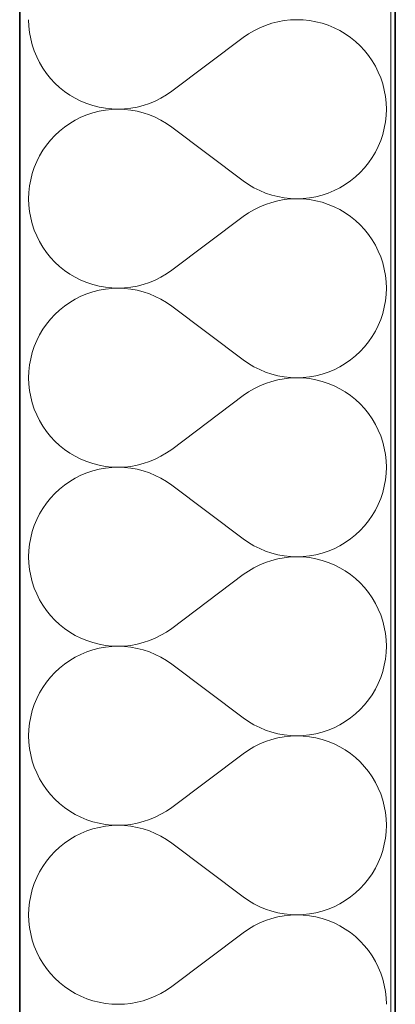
# Model space of a CAD drawing. Header units: millimetres. Extents: x -34676 to 172266, y 39940 to 476087.
# Tile 63 of 256: x 20168 to 20328, y 283322 to 283741. Entities that reach past the tile are written whole.
import ezdxf

# ---------------------------------------------------------------- set-up
doc = ezdxf.new("R2010")
doc.units = ezdxf.units.MM
doc.header["$MEASUREMENT"] = 0
for name, color, linetype in [('#podkład', 252, 'Continuous'), ('- A - ocieplenie', 7, 'Continuous'), ('Konstrukcja - Stropy', 7, 'Continuous'), ('Konstrukcja - Ściany zewnętrzne', 7, 'Continuous')]:
    doc.layers.add(name, color=color, linetype=linetype)

# ---------------------------------------------------------------- blocks, each defined once
blk = doc.blocks.new('UHYGFFFF')
at = {"layer": '- A - ocieplenie', "color": 252, "linetype": 'Continuous', "lineweight": 35, "ltscale": 100}
for p, q in [((19777.48, 396062.63), (19777.47, 388486.86)), ((19937.47, 388486.86), (19937.48, 396062.63))]:
    blk.add_line(p, q, dxfattribs=at)
at = {"layer": '- A - ocieplenie', "color": 252, "linetype": 'Continuous', "lineweight": 13, "ltscale": 100}
for p, q in [((19781.28, 389880.71), (19781.38, 389877.99)), ((19781.38, 389877.99), (19781.67, 389875.28)), ((19882.23, 389878.29), (19879.72, 389877.25)), ((19884.81, 389879.16), (19882.23, 389878.29)), ((19887.45, 389879.83), (19884.81, 389879.16)), ((19890.12, 389880.31), (19887.45, 389879.83)), ((19892.83, 389880.61), (19890.12, 389880.31)), ((19895.55, 389880.71), (19892.83, 389880.61)), ((19898.26, 389880.61), (19895.55, 389880.71)), ((19900.97, 389880.32), (19898.26, 389880.61)), ((19903.65, 389879.84), (19900.97, 389880.32)), ((19906.28, 389879.17), (19903.65, 389879.84)), ((19908.87, 389878.31), (19906.28, 389879.17)), ((19911.38, 389877.27), (19908.87, 389878.31)), ((19781.67, 389875.28), (19782.16, 389872.61)), ((19874.95, 389874.64), (19872.71, 389873.09)), ((19877.28, 389876.03), (19874.95, 389874.64)), ((19879.72, 389877.25), (19877.28, 389876.03)), ((19913.81, 389876.05), (19911.38, 389877.27)), ((19916.15, 389874.67), (19913.81, 389876.05)), ((19918.39, 389873.12), (19916.15, 389874.67)), ((19782.16, 389872.61), (19782.83, 389869.97)), ((19782.83, 389869.97), (19783.69, 389867.39)), ((19872.71, 389873.09), (19842.24, 389850.23)), ((19920.51, 389871.41), (19918.39, 389873.12)), ((19922.5, 389869.56), (19920.51, 389871.41)), ((19924.35, 389867.57), (19922.5, 389869.56)), ((19783.69, 389867.39), (19784.73, 389864.88)), ((19926.06, 389865.45), (19924.35, 389867.57)), ((19927.61, 389863.21), (19926.06, 389865.45)), ((19784.73, 389864.88), (19785.95, 389862.44)), ((19785.95, 389862.44), (19787.34, 389860.1)), ((19929, 389860.88), (19927.61, 389863.21)), ((19787.34, 389860.1), (19788.89, 389857.87)), ((19788.89, 389857.87), (19790.6, 389855.75)), ((19930.22, 389858.44), (19929, 389860.88)), ((19931.26, 389855.93), (19930.22, 389858.44)), ((19790.6, 389855.75), (19792.45, 389853.76)), ((19792.45, 389853.76), (19794.44, 389851.91)), ((19932.12, 389853.35), (19931.26, 389855.93)), ((19932.79, 389850.71), (19932.12, 389853.35)), ((19794.44, 389851.91), (19796.56, 389850.2)), ((19796.56, 389850.2), (19798.8, 389848.65)), ((19798.8, 389848.65), (19801.14, 389847.26)), ((19837.66, 389847.29), (19840, 389848.68)), ((19840, 389848.68), (19842.24, 389850.23)), ((19933.28, 389848.03), (19932.79, 389850.71)), ((19801.14, 389847.26), (19803.57, 389846.05)), ((19803.57, 389846.05), (19806.08, 389845.01)), ((19806.08, 389845.01), (19808.67, 389844.15)), ((19808.67, 389844.15), (19811.3, 389843.48)), ((19827.5, 389843.49), (19830.14, 389844.16)), ((19830.14, 389844.16), (19832.72, 389845.02)), ((19832.72, 389845.02), (19835.23, 389846.07)), ((19835.23, 389846.07), (19837.66, 389847.29)), ((19933.57, 389845.33), (19933.28, 389848.03)), ((19933.67, 389842.61), (19933.57, 389845.33)), ((19806.08, 389840.22), (19803.57, 389839.18)), ((19808.67, 389841.07), (19806.08, 389840.22)), ((19811.3, 389841.75), (19808.67, 389841.07)), ((19811.3, 389843.48), (19813.98, 389843)), ((19813.98, 389842.23), (19811.3, 389841.75)), ((19813.98, 389843), (19816.69, 389842.71)), ((19816.69, 389842.52), (19813.98, 389842.23)), ((19816.69, 389842.71), (19819.4, 389842.61)), ((19819.4, 389842.61), (19816.69, 389842.52)), ((19819.4, 389842.61), (19822.12, 389842.71)), ((19822.12, 389842.51), (19819.4, 389842.61)), ((19822.12, 389842.71), (19824.83, 389843)), ((19824.83, 389842.22), (19822.12, 389842.51)), ((19824.83, 389843), (19827.5, 389843.49)), ((19827.5, 389841.73), (19824.83, 389842.22)), ((19830.14, 389841.06), (19827.5, 389841.73)), ((19832.72, 389840.2), (19830.14, 389841.06)), ((19835.23, 389839.16), (19832.72, 389840.2)), ((19933.57, 389839.89), (19933.67, 389842.61)), ((19798.8, 389836.57), (19796.56, 389835.02)), ((19801.14, 389837.96), (19798.8, 389836.57)), ((19803.57, 389839.18), (19801.14, 389837.96)), ((19837.66, 389837.94), (19835.23, 389839.16)), ((19840, 389836.55), (19837.66, 389837.94)), ((19842.24, 389834.99), (19840, 389836.55)), ((19932.79, 389834.51), (19933.28, 389837.19)), ((19933.28, 389837.19), (19933.57, 389839.89)), ((19794.44, 389833.32), (19792.45, 389831.46)), ((19796.56, 389835.02), (19794.44, 389833.32)), ((19872.71, 389812.14), (19842.24, 389834.99)), ((19931.26, 389829.29), (19932.12, 389831.87)), ((19932.12, 389831.87), (19932.79, 389834.51)), ((19790.6, 389829.47), (19788.89, 389827.35)), ((19792.45, 389831.46), (19790.6, 389829.47)), ((19930.22, 389826.78), (19931.26, 389829.29)), ((19787.34, 389825.12), (19785.95, 389822.78)), ((19788.89, 389827.35), (19787.34, 389825.12)), ((19927.61, 389822.01), (19929, 389824.35)), ((19929, 389824.35), (19930.22, 389826.78)), ((19784.73, 389820.35), (19783.69, 389817.83)), ((19785.95, 389822.78), (19784.73, 389820.35)), ((19924.35, 389817.66), (19926.06, 389819.77)), ((19926.06, 389819.77), (19927.61, 389822.01)), ((19782.83, 389815.25), (19782.16, 389812.62)), ((19783.69, 389817.83), (19782.83, 389815.25)), ((19920.51, 389813.81), (19922.5, 389815.67)), ((19922.5, 389815.67), (19924.35, 389817.66)), ((19782.16, 389812.62), (19781.67, 389809.94)), ((19872.71, 389812.14), (19874.95, 389810.58)), ((19916.15, 389810.56), (19918.39, 389812.11)), ((19918.39, 389812.11), (19920.51, 389813.81)), ((19781.38, 389807.23), (19781.28, 389804.52)), ((19781.67, 389809.94), (19781.38, 389807.23)), ((19874.95, 389810.58), (19877.28, 389809.19)), ((19877.28, 389809.19), (19879.72, 389807.97)), ((19879.72, 389807.97), (19882.23, 389806.93)), ((19882.23, 389806.93), (19884.81, 389806.07)), ((19906.28, 389806.05), (19908.87, 389806.91)), ((19908.87, 389806.91), (19911.38, 389807.95)), ((19911.38, 389807.95), (19913.81, 389809.17)), ((19913.81, 389809.17), (19916.15, 389810.56)), ((19781.28, 389804.52), (19781.38, 389801.8)), ((19884.81, 389802.96), (19882.23, 389802.1)), ((19884.81, 389806.07), (19887.45, 389805.39)), ((19887.45, 389803.64), (19884.81, 389802.96)), ((19887.45, 389805.39), (19890.12, 389804.91)), ((19890.12, 389804.12), (19887.45, 389803.64)), ((19890.12, 389804.91), (19892.83, 389804.61)), ((19892.83, 389804.42), (19890.12, 389804.12)), ((19892.83, 389804.61), (19895.55, 389804.52)), ((19895.55, 389804.52), (19892.83, 389804.42)), ((19895.55, 389804.52), (19898.26, 389804.61)), ((19898.26, 389804.42), (19895.55, 389804.52)), ((19898.26, 389804.61), (19900.97, 389804.9)), ((19900.97, 389804.13), (19898.26, 389804.42)), ((19900.97, 389804.9), (19903.65, 389805.38)), ((19903.65, 389803.65), (19900.97, 389804.13)), ((19903.65, 389805.38), (19906.28, 389806.05)), ((19906.28, 389802.98), (19903.65, 389803.65)), ((19908.87, 389802.12), (19906.28, 389802.98)), ((19781.38, 389801.8), (19781.67, 389799.09)), ((19781.67, 389799.09), (19782.16, 389796.42)), ((19874.95, 389798.45), (19872.71, 389796.9)), ((19877.28, 389799.84), (19874.95, 389798.45)), ((19879.72, 389801.06), (19877.28, 389799.84)), ((19882.23, 389802.1), (19879.72, 389801.06)), ((19911.38, 389801.08), (19908.87, 389802.12)), ((19913.81, 389799.86), (19911.38, 389801.08)), ((19916.15, 389798.48), (19913.81, 389799.86)), ((19918.39, 389796.93), (19916.15, 389798.48)), ((19782.16, 389796.42), (19782.83, 389793.78)), ((19872.71, 389796.9), (19842.24, 389774.04)), ((19920.51, 389795.22), (19918.39, 389796.93)), ((19922.5, 389793.37), (19920.51, 389795.22)), ((19782.83, 389793.78), (19783.69, 389791.2)), ((19783.69, 389791.2), (19784.73, 389788.68)), ((19924.35, 389791.38), (19922.5, 389793.37)), ((19926.06, 389789.26), (19924.35, 389791.38)), ((19784.73, 389788.68), (19785.95, 389786.25)), ((19785.95, 389786.25), (19787.34, 389783.91)), ((19927.61, 389787.02), (19926.06, 389789.26)), ((19929, 389784.68), (19927.61, 389787.02)), ((19787.34, 389783.91), (19788.89, 389781.68)), ((19788.89, 389781.68), (19790.6, 389779.56)), ((19930.22, 389782.25), (19929, 389784.68)), ((19931.26, 389779.74), (19930.22, 389782.25)), ((19790.6, 389779.56), (19792.45, 389777.57)), ((19792.45, 389777.57), (19794.44, 389775.72)), ((19932.12, 389777.16), (19931.26, 389779.74)), ((19932.79, 389774.52), (19932.12, 389777.16)), ((19794.44, 389775.72), (19796.56, 389774.01)), ((19796.56, 389774.01), (19798.8, 389772.46)), ((19840, 389772.49), (19842.24, 389774.04)), ((19933.28, 389771.84), (19932.79, 389774.52)), ((19798.8, 389772.46), (19801.14, 389771.07)), ((19801.14, 389771.07), (19803.57, 389769.86)), ((19803.57, 389769.86), (19806.08, 389768.82)), ((19806.08, 389768.82), (19808.67, 389767.96)), ((19830.14, 389767.97), (19832.72, 389768.83)), ((19832.72, 389768.83), (19835.23, 389769.88)), ((19835.23, 389769.88), (19837.66, 389771.1)), ((19837.66, 389771.1), (19840, 389772.49)), ((19933.57, 389769.14), (19933.28, 389771.84)), ((19933.67, 389766.42), (19933.57, 389769.14)), ((19808.67, 389764.88), (19806.08, 389764.03)), ((19808.67, 389767.96), (19811.3, 389767.29)), ((19811.3, 389765.55), (19808.67, 389764.88)), ((19811.3, 389767.29), (19813.98, 389766.81)), ((19813.98, 389766.04), (19811.3, 389765.55)), ((19813.98, 389766.81), (19816.69, 389766.52)), ((19816.69, 389766.33), (19813.98, 389766.04)), ((19816.69, 389766.52), (19819.4, 389766.42)), ((19819.4, 389766.42), (19816.69, 389766.33)), ((19819.4, 389766.42), (19822.12, 389766.52)), ((19822.12, 389766.32), (19819.4, 389766.42)), ((19822.12, 389766.52), (19824.83, 389766.81)), ((19824.83, 389766.03), (19822.12, 389766.32)), ((19824.83, 389766.81), (19827.5, 389767.3)), ((19827.5, 389765.54), (19824.83, 389766.03)), ((19827.5, 389767.3), (19830.14, 389767.97)), ((19830.14, 389764.87), (19827.5, 389765.54)), ((19832.72, 389764.01), (19830.14, 389764.87)), ((19933.57, 389763.7), (19933.67, 389766.42)), ((19798.8, 389760.38), (19796.56, 389758.83)), ((19801.14, 389761.77), (19798.8, 389760.38)), ((19803.57, 389762.99), (19801.14, 389761.77)), ((19806.08, 389764.03), (19803.57, 389762.99)), ((19835.23, 389762.97), (19832.72, 389764.01)), ((19837.66, 389761.75), (19835.23, 389762.97)), ((19840, 389760.36), (19837.66, 389761.75)), ((19842.24, 389758.8), (19840, 389760.36)), ((19932.79, 389758.32), (19933.28, 389761)), ((19933.28, 389761), (19933.57, 389763.7)), ((19794.44, 389757.12), (19792.45, 389755.27)), ((19796.56, 389758.83), (19794.44, 389757.12)), ((19872.71, 389735.94), (19842.24, 389758.8)), ((19932.12, 389755.68), (19932.79, 389758.32)), ((19790.6, 389753.28), (19788.89, 389751.16)), ((19792.45, 389755.27), (19790.6, 389753.28)), ((19930.22, 389750.59), (19931.26, 389753.1)), ((19931.26, 389753.1), (19932.12, 389755.68)), ((19787.34, 389748.93), (19785.95, 389746.59)), ((19788.89, 389751.16), (19787.34, 389748.93)), ((19927.61, 389745.82), (19929, 389748.16)), ((19929, 389748.16), (19930.22, 389750.59)), ((19784.73, 389744.16), (19783.69, 389741.64)), ((19785.95, 389746.59), (19784.73, 389744.16)), ((19924.35, 389741.47), (19926.06, 389743.58)), ((19926.06, 389743.58), (19927.61, 389745.82)), ((19783.69, 389741.64), (19782.83, 389739.06)), ((19920.51, 389737.62), (19922.5, 389739.47)), ((19922.5, 389739.47), (19924.35, 389741.47)), ((19782.16, 389736.43), (19781.67, 389733.75)), ((19782.83, 389739.06), (19782.16, 389736.43)), ((19872.71, 389735.94), (19874.95, 389734.39)), ((19916.15, 389734.36), (19918.39, 389735.92)), ((19918.39, 389735.92), (19920.51, 389737.62)), ((19781.38, 389731.04), (19781.28, 389728.33)), ((19781.67, 389733.75), (19781.38, 389731.04)), ((19874.95, 389734.39), (19877.28, 389733)), ((19877.28, 389733), (19879.72, 389731.78)), ((19879.72, 389731.78), (19882.23, 389730.74)), ((19908.87, 389730.72), (19911.38, 389731.76)), ((19911.38, 389731.76), (19913.81, 389732.98)), ((19913.81, 389732.98), (19916.15, 389734.36)), ((19781.28, 389728.33), (19781.38, 389725.61)), ((19882.23, 389730.74), (19884.81, 389729.88)), ((19884.81, 389729.88), (19887.45, 389729.2)), ((19887.45, 389727.45), (19884.81, 389726.77)), ((19887.45, 389729.2), (19890.12, 389728.72)), ((19890.12, 389727.93), (19887.45, 389727.45)), ((19890.12, 389728.72), (19892.83, 389728.42)), ((19892.83, 389728.23), (19890.12, 389727.93)), ((19892.83, 389728.42), (19895.55, 389728.33)), ((19895.55, 389728.33), (19892.83, 389728.23)), ((19895.55, 389728.33), (19898.26, 389728.42)), ((19898.26, 389728.23), (19895.55, 389728.33)), ((19898.26, 389728.42), (19900.97, 389728.71)), ((19900.97, 389727.94), (19898.26, 389728.23)), ((19900.97, 389728.71), (19903.65, 389729.19)), ((19903.65, 389727.46), (19900.97, 389727.94)), ((19903.65, 389729.19), (19906.28, 389729.86)), ((19906.28, 389726.79), (19903.65, 389727.46)), ((19906.28, 389729.86), (19908.87, 389730.72)), ((19781.38, 389725.61), (19781.67, 389722.9)), ((19781.67, 389722.9), (19782.16, 389720.22)), ((19877.28, 389723.65), (19874.95, 389722.26)), ((19879.72, 389724.87), (19877.28, 389723.65)), ((19882.23, 389725.91), (19879.72, 389724.87)), ((19884.81, 389726.77), (19882.23, 389725.91)), ((19908.87, 389725.93), (19906.28, 389726.79)), ((19911.38, 389724.89), (19908.87, 389725.93)), ((19913.81, 389723.67), (19911.38, 389724.89)), ((19916.15, 389722.29), (19913.81, 389723.67)), ((19782.16, 389720.22), (19782.83, 389717.59)), ((19872.71, 389720.71), (19842.24, 389697.85)), ((19874.95, 389722.26), (19872.71, 389720.71)), ((19918.39, 389720.74), (19916.15, 389722.29)), ((19920.51, 389719.03), (19918.39, 389720.74)), ((19922.5, 389717.18), (19920.51, 389719.03)), ((19782.83, 389717.59), (19783.69, 389715.01)), ((19783.69, 389715.01), (19784.73, 389712.49)), ((19924.35, 389715.19), (19922.5, 389717.18)), ((19926.06, 389713.07), (19924.35, 389715.19)), ((19784.73, 389712.49), (19785.95, 389710.06)), ((19785.95, 389710.06), (19787.34, 389707.72)), ((19927.61, 389710.83), (19926.06, 389713.07)), ((19929, 389708.49), (19927.61, 389710.83)), ((19787.34, 389707.72), (19788.89, 389705.49)), ((19930.22, 389706.06), (19929, 389708.49)), ((19931.26, 389703.55), (19930.22, 389706.06)), ((19788.89, 389705.49), (19790.6, 389703.37)), ((19790.6, 389703.37), (19792.45, 389701.38)), ((19932.12, 389700.97), (19931.26, 389703.55)), ((19792.45, 389701.38), (19794.44, 389699.53)), ((19794.44, 389699.53), (19796.56, 389697.82)), ((19796.56, 389697.82), (19798.8, 389696.27)), ((19840, 389696.3), (19842.24, 389697.85)), ((19932.79, 389698.33), (19932.12, 389700.97)), ((19933.28, 389695.65), (19932.79, 389698.33)), ((19798.8, 389696.27), (19801.14, 389694.88)), ((19801.14, 389694.88), (19803.57, 389693.67)), ((19803.57, 389693.67), (19806.08, 389692.63)), ((19832.72, 389692.64), (19835.23, 389693.69)), ((19835.23, 389693.69), (19837.66, 389694.91)), ((19837.66, 389694.91), (19840, 389696.3)), ((19933.57, 389692.95), (19933.28, 389695.65)), ((19806.08, 389692.63), (19808.67, 389691.77)), ((19808.67, 389691.77), (19811.3, 389691.1)), ((19811.3, 389689.36), (19808.67, 389688.69)), ((19811.3, 389691.1), (19813.98, 389690.61)), ((19813.98, 389689.85), (19811.3, 389689.36)), ((19813.98, 389690.61), (19816.69, 389690.33)), ((19816.69, 389690.13), (19813.98, 389689.85)), ((19816.69, 389690.33), (19819.4, 389690.23)), ((19819.4, 389690.23), (19816.69, 389690.13)), ((19819.4, 389690.23), (19822.12, 389690.33)), ((19822.12, 389690.13), (19819.4, 389690.23)), ((19822.12, 389690.33), (19824.83, 389690.62)), ((19824.83, 389689.84), (19822.12, 389690.13)), ((19824.83, 389690.62), (19827.5, 389691.11)), ((19827.5, 389689.35), (19824.83, 389689.84)), ((19827.5, 389691.11), (19830.14, 389691.78)), ((19830.14, 389688.68), (19827.5, 389689.35)), ((19830.14, 389691.78), (19832.72, 389692.64)), ((19933.67, 389690.23), (19933.57, 389692.95)), ((19933.57, 389687.51), (19933.67, 389690.23)), ((19801.14, 389685.58), (19798.8, 389684.19)), ((19803.57, 389686.8), (19801.14, 389685.58)), ((19806.08, 389687.83), (19803.57, 389686.8)), ((19808.67, 389688.69), (19806.08, 389687.83)), ((19832.72, 389687.82), (19830.14, 389688.68)), ((19835.23, 389686.77), (19832.72, 389687.82)), ((19837.66, 389685.55), (19835.23, 389686.77)), ((19840, 389684.16), (19837.66, 389685.55)), ((19933.28, 389684.81), (19933.57, 389687.51)), ((19794.44, 389680.93), (19792.45, 389679.08)), ((19796.56, 389682.64), (19794.44, 389680.93)), ((19798.8, 389684.19), (19796.56, 389682.64)), ((19842.24, 389682.61), (19840, 389684.16)), ((19872.71, 389659.75), (19842.24, 389682.61)), ((19932.12, 389679.49), (19932.79, 389682.13)), ((19932.79, 389682.13), (19933.28, 389684.81)), ((19790.6, 389677.09), (19788.89, 389674.97)), ((19792.45, 389679.08), (19790.6, 389677.09)), ((19930.22, 389674.4), (19931.26, 389676.91)), ((19931.26, 389676.91), (19932.12, 389679.49)), ((19787.34, 389672.74), (19785.95, 389670.4)), ((19788.89, 389674.97), (19787.34, 389672.74)), ((19929, 389671.97), (19930.22, 389674.4)), ((19785.95, 389670.4), (19784.73, 389667.97)), ((19926.06, 389667.39), (19927.61, 389669.63)), ((19927.61, 389669.63), (19929, 389671.97)), ((19783.69, 389665.45), (19782.83, 389662.87)), ((19784.73, 389667.97), (19783.69, 389665.45)), ((19922.5, 389663.28), (19924.35, 389665.27)), ((19924.35, 389665.27), (19926.06, 389667.39)), ((19782.16, 389660.24), (19781.67, 389657.56)), ((19782.83, 389662.87), (19782.16, 389660.24)), ((19918.39, 389659.72), (19920.51, 389661.43)), ((19920.51, 389661.43), (19922.5, 389663.28)), ((19781.67, 389657.56), (19781.38, 389654.85)), ((19872.71, 389659.75), (19874.95, 389658.2)), ((19874.95, 389658.2), (19877.28, 389656.81)), ((19877.28, 389656.81), (19879.72, 389655.59)), ((19879.72, 389655.59), (19882.23, 389654.55)), ((19911.38, 389655.57), (19913.81, 389656.79)), ((19913.81, 389656.79), (19916.15, 389658.17)), ((19916.15, 389658.17), (19918.39, 389659.72)), ((19781.38, 389654.85), (19781.28, 389652.13)), ((19781.28, 389652.13), (19781.38, 389649.42)), ((19882.23, 389654.55), (19884.81, 389653.69)), ((19884.81, 389653.69), (19887.45, 389653.01)), ((19887.45, 389653.01), (19890.12, 389652.53)), ((19890.12, 389651.74), (19887.45, 389651.26)), ((19890.12, 389652.53), (19892.83, 389652.23)), ((19892.83, 389652.04), (19890.12, 389651.74)), ((19892.83, 389652.23), (19895.55, 389652.13)), ((19895.55, 389652.13), (19892.83, 389652.04)), ((19895.55, 389652.13), (19898.26, 389652.23)), ((19898.26, 389652.04), (19895.55, 389652.13)), ((19898.26, 389652.23), (19900.97, 389652.52)), ((19900.97, 389651.75), (19898.26, 389652.04)), ((19900.97, 389652.52), (19903.65, 389653)), ((19903.65, 389651.27), (19900.97, 389651.75)), ((19903.65, 389653), (19906.28, 389653.67)), ((19906.28, 389653.67), (19908.87, 389654.53)), ((19908.87, 389654.53), (19911.38, 389655.57)), ((19781.38, 389649.42), (19781.67, 389646.71)), ((19877.28, 389647.46), (19874.95, 389646.07)), ((19879.72, 389648.68), (19877.28, 389647.46)), ((19882.23, 389649.72), (19879.72, 389648.68)), ((19884.81, 389650.58), (19882.23, 389649.72)), ((19887.45, 389651.26), (19884.81, 389650.58)), ((19906.28, 389650.6), (19903.65, 389651.27)), ((19908.87, 389649.74), (19906.28, 389650.6)), ((19911.38, 389648.7), (19908.87, 389649.74)), ((19913.81, 389647.48), (19911.38, 389648.7)), ((19916.15, 389646.1), (19913.81, 389647.48)), ((19781.67, 389646.71), (19782.16, 389644.03)), ((19782.16, 389644.03), (19782.83, 389641.4)), ((19872.71, 389644.52), (19842.24, 389621.66)), ((19874.95, 389646.07), (19872.71, 389644.52)), ((19918.39, 389644.55), (19916.15, 389646.1)), ((19920.51, 389642.84), (19918.39, 389644.55)), ((19782.83, 389641.4), (19783.69, 389638.82)), ((19783.69, 389638.82), (19784.73, 389636.3)), ((19922.5, 389640.99), (19920.51, 389642.84)), ((19924.35, 389639), (19922.5, 389640.99)), ((19926.06, 389636.88), (19924.35, 389639)), ((19784.73, 389636.3), (19785.95, 389633.87)), ((19927.61, 389634.64), (19926.06, 389636.88)), ((19929, 389632.3), (19927.61, 389634.64)), ((19785.95, 389633.87), (19787.34, 389631.53)), ((19787.34, 389631.53), (19788.89, 389629.3)), ((19930.22, 389629.87), (19929, 389632.3)), ((19788.89, 389629.3), (19790.6, 389627.18)), ((19790.6, 389627.18), (19792.45, 389625.19)), ((19931.26, 389627.36), (19930.22, 389629.87)), ((19932.12, 389624.78), (19931.26, 389627.36)), ((19792.45, 389625.19), (19794.44, 389623.34)), ((19794.44, 389623.34), (19796.56, 389621.63)), ((19932.79, 389622.14), (19932.12, 389624.78)), ((19933.28, 389619.46), (19932.79, 389622.14)), ((19796.56, 389621.63), (19798.8, 389620.08)), ((19798.8, 389620.08), (19801.14, 389618.69)), ((19801.14, 389618.69), (19803.57, 389617.48)), ((19835.23, 389617.5), (19837.66, 389618.72)), ((19837.66, 389618.72), (19840, 389620.11)), ((19840, 389620.11), (19842.24, 389621.66)), ((19933.57, 389616.76), (19933.28, 389619.46)), ((19803.57, 389617.48), (19806.08, 389616.44)), ((19806.08, 389616.44), (19808.67, 389615.58)), ((19808.67, 389615.58), (19811.3, 389614.91)), ((19811.3, 389614.91), (19813.98, 389614.42)), ((19813.98, 389614.42), (19816.69, 389614.14)), ((19816.69, 389613.94), (19813.98, 389613.66)), ((19816.69, 389614.14), (19819.4, 389614.04)), ((19819.4, 389614.04), (19816.69, 389613.94)), ((19819.4, 389614.04), (19822.12, 389614.14)), ((19822.12, 389613.94), (19819.4, 389614.04)), ((19822.12, 389614.14), (19824.83, 389614.43)), ((19824.83, 389613.65), (19822.12, 389613.94)), ((19824.83, 389614.43), (19827.5, 389614.92)), ((19827.5, 389614.92), (19830.14, 389615.59)), ((19830.14, 389615.59), (19832.72, 389616.45)), ((19832.72, 389616.45), (19835.23, 389617.5)), ((19933.67, 389614.04), (19933.57, 389616.76)), ((19933.57, 389611.32), (19933.67, 389614.04)), ((19803.57, 389610.6), (19801.14, 389609.39)), ((19806.08, 389611.64), (19803.57, 389610.6)), ((19808.67, 389612.5), (19806.08, 389611.64)), ((19811.3, 389613.17), (19808.67, 389612.5)), ((19813.98, 389613.66), (19811.3, 389613.17)), ((19827.5, 389613.16), (19824.83, 389613.65)), ((19830.14, 389612.49), (19827.5, 389613.16)), ((19832.72, 389611.63), (19830.14, 389612.49)), ((19835.23, 389610.58), (19832.72, 389611.63)), ((19837.66, 389609.36), (19835.23, 389610.58)), ((19933.28, 389608.62), (19933.57, 389611.32)), ((19796.56, 389606.45), (19794.44, 389604.74)), ((19798.8, 389608), (19796.56, 389606.45)), ((19801.14, 389609.39), (19798.8, 389608)), ((19840, 389607.97), (19837.66, 389609.36)), ((19842.24, 389606.42), (19840, 389607.97)), ((19872.71, 389583.56), (19842.24, 389606.42)), ((19932.12, 389603.3), (19932.79, 389605.94)), ((19932.79, 389605.94), (19933.28, 389608.62)), ((19792.45, 389602.89), (19790.6, 389600.9)), ((19794.44, 389604.74), (19792.45, 389602.89)), ((19931.26, 389600.72), (19932.12, 389603.3)), ((19788.89, 389598.78), (19787.34, 389596.55)), ((19790.6, 389600.9), (19788.89, 389598.78)), ((19929, 389595.78), (19930.22, 389598.21)), ((19930.22, 389598.21), (19931.26, 389600.72)), ((19785.95, 389594.21), (19784.73, 389591.78)), ((19787.34, 389596.55), (19785.95, 389594.21)), ((19926.06, 389591.2), (19927.61, 389593.44)), ((19927.61, 389593.44), (19929, 389595.78)), ((19783.69, 389589.26), (19782.83, 389586.68)), ((19784.73, 389591.78), (19783.69, 389589.26)), ((19922.5, 389587.09), (19924.35, 389589.08)), ((19924.35, 389589.08), (19926.06, 389591.2)), ((19782.83, 389586.68), (19782.16, 389584.05)), ((19918.39, 389583.53), (19920.51, 389585.24)), ((19920.51, 389585.24), (19922.5, 389587.09)), ((19781.67, 389581.37), (19781.38, 389578.66)), ((19782.16, 389584.05), (19781.67, 389581.37)), ((19872.71, 389583.56), (19874.95, 389582.01)), ((19874.95, 389582.01), (19877.28, 389580.62)), ((19877.28, 389580.62), (19879.72, 389579.4)), ((19911.38, 389579.38), (19913.81, 389580.6)), ((19913.81, 389580.6), (19916.15, 389581.98)), ((19916.15, 389581.98), (19918.39, 389583.53)), ((19781.38, 389578.66), (19781.28, 389575.94)), ((19879.72, 389579.4), (19882.23, 389578.36)), ((19882.23, 389578.36), (19884.81, 389577.5)), ((19884.81, 389577.5), (19887.45, 389576.82)), ((19887.45, 389576.82), (19890.12, 389576.34)), ((19890.12, 389576.34), (19892.83, 389576.04)), ((19892.83, 389576.04), (19895.55, 389575.94)), ((19895.55, 389575.94), (19898.26, 389576.04)), ((19898.26, 389576.04), (19900.97, 389576.33)), ((19900.97, 389576.33), (19903.65, 389576.81)), ((19903.65, 389576.81), (19906.28, 389577.48)), ((19906.28, 389577.48), (19908.87, 389578.34)), ((19908.87, 389578.34), (19911.38, 389579.38)), ((19781.28, 389575.94), (19781.38, 389573.23)), ((19781.38, 389573.23), (19781.67, 389570.52)), ((19879.72, 389572.49), (19877.28, 389571.27)), ((19882.23, 389573.53), (19879.72, 389572.49)), ((19884.81, 389574.39), (19882.23, 389573.53)), ((19887.45, 389575.07), (19884.81, 389574.39)), ((19890.12, 389575.55), (19887.45, 389575.07)), ((19892.83, 389575.85), (19890.12, 389575.55)), ((19895.55, 389575.94), (19892.83, 389575.85)), ((19898.26, 389575.85), (19895.55, 389575.94)), ((19900.97, 389575.56), (19898.26, 389575.85)), ((19903.65, 389575.08), (19900.97, 389575.56)), ((19906.28, 389574.41), (19903.65, 389575.08)), ((19908.87, 389573.55), (19906.28, 389574.41)), ((19911.38, 389572.51), (19908.87, 389573.55)), ((19913.81, 389571.29), (19911.38, 389572.51)), ((19781.67, 389570.52), (19782.16, 389567.84)), ((19782.16, 389567.84), (19782.83, 389565.21)), ((19872.71, 389568.33), (19842.24, 389545.47)), ((19874.95, 389569.88), (19872.71, 389568.33)), ((19877.28, 389571.27), (19874.95, 389569.88)), ((19916.15, 389569.91), (19913.81, 389571.29)), ((19918.39, 389568.35), (19916.15, 389569.91)), ((19920.51, 389566.65), (19918.39, 389568.35)), ((19782.83, 389565.21), (19783.69, 389562.63)), ((19922.5, 389564.8), (19920.51, 389566.65)), ((19924.35, 389562.8), (19922.5, 389564.8)), ((19783.69, 389562.63), (19784.73, 389560.11)), ((19784.73, 389560.11), (19785.95, 389557.68)), ((19926.06, 389560.69), (19924.35, 389562.8)), ((19927.61, 389558.45), (19926.06, 389560.69)), ((19785.95, 389557.68), (19787.34, 389555.34)), ((19787.34, 389555.34), (19788.89, 389553.11)), ((19929, 389556.11), (19927.61, 389558.45)), ((19930.22, 389553.68), (19929, 389556.11)), ((19788.89, 389553.11), (19790.6, 389550.99)), ((19790.6, 389550.99), (19792.45, 389549)), ((19931.26, 389551.17), (19930.22, 389553.68)), ((19932.12, 389548.59), (19931.26, 389551.17)), ((19792.45, 389549), (19794.44, 389547.15)), ((19794.44, 389547.15), (19796.56, 389545.44)), ((19932.79, 389545.95), (19932.12, 389548.59)), ((19796.56, 389545.44), (19798.8, 389543.89)), ((19798.8, 389543.89), (19801.14, 389542.5)), ((19801.14, 389542.5), (19803.57, 389541.28)), ((19835.23, 389541.3), (19837.66, 389542.52)), ((19837.66, 389542.52), (19840, 389543.91)), ((19840, 389543.91), (19842.24, 389545.47)), ((19933.28, 389543.27), (19932.79, 389545.95)), ((19933.57, 389540.57), (19933.28, 389543.27)), ((19803.57, 389541.28), (19806.08, 389540.24)), ((19806.08, 389540.24), (19808.67, 389539.39)), ((19808.67, 389539.39), (19811.3, 389538.72)), ((19811.3, 389538.72), (19813.98, 389538.23)), ((19824.83, 389538.24), (19827.5, 389538.73)), ((19827.5, 389538.73), (19830.14, 389539.4)), ((19830.14, 389539.4), (19832.72, 389540.26)), ((19832.72, 389540.26), (19835.23, 389541.3)), ((19933.67, 389537.85), (19933.57, 389540.57)), ((19803.57, 389534.41), (19801.14, 389533.2)), ((19806.08, 389535.45), (19803.57, 389534.41)), ((19808.67, 389536.31), (19806.08, 389535.45)), ((19811.3, 389536.98), (19808.67, 389536.31)), ((19813.98, 389537.46), (19811.3, 389536.98)), ((19813.98, 389538.23), (19816.69, 389537.94)), ((19816.69, 389537.75), (19813.98, 389537.46)), ((19816.69, 389537.94), (19819.4, 389537.85)), ((19819.4, 389537.85), (19816.69, 389537.75)), ((19819.4, 389537.85), (19822.12, 389537.95)), ((19822.12, 389537.75), (19819.4, 389537.85)), ((19822.12, 389537.95), (19824.83, 389538.24)), ((19824.83, 389537.46), (19822.12, 389537.75)), ((19827.5, 389536.97), (19824.83, 389537.46)), ((19830.14, 389536.3), (19827.5, 389536.97)), ((19832.72, 389535.44), (19830.14, 389536.3)), ((19835.23, 389534.39), (19832.72, 389535.44)), ((19837.66, 389533.17), (19835.23, 389534.39)), ((19933.28, 389532.43), (19933.57, 389535.13)), ((19933.57, 389535.13), (19933.67, 389537.85)), ((19796.56, 389530.26), (19794.44, 389528.55)), ((19798.8, 389531.81), (19796.56, 389530.26)), ((19801.14, 389533.2), (19798.8, 389531.81)), ((19840, 389531.78), (19837.66, 389533.17)), ((19842.24, 389530.23), (19840, 389531.78)), ((19872.71, 389507.37), (19842.24, 389530.23)), ((19932.79, 389529.75), (19933.28, 389532.43)), ((19792.45, 389526.7), (19790.6, 389524.71)), ((19794.44, 389528.55), (19792.45, 389526.7)), ((19931.26, 389524.53), (19932.12, 389527.11)), ((19932.12, 389527.11), (19932.79, 389529.75)), ((19788.89, 389522.59), (19787.34, 389520.36)), ((19790.6, 389524.71), (19788.89, 389522.59)), ((19929, 389519.59), (19930.22, 389522.02)), ((19930.22, 389522.02), (19931.26, 389524.53)), ((19785.95, 389518.02), (19784.73, 389515.59)), ((19787.34, 389520.36), (19785.95, 389518.02)), ((19927.61, 389517.25), (19929, 389519.59)), ((19784.73, 389515.59), (19783.69, 389513.07)), ((19924.35, 389512.89), (19926.06, 389515.01)), ((19926.06, 389515.01), (19927.61, 389517.25)), ((19782.83, 389510.49), (19782.16, 389507.86)), ((19783.69, 389513.07), (19782.83, 389510.49)), ((19918.39, 389507.34), (19920.51, 389509.05)), ((19920.51, 389509.05), (19922.5, 389510.9)), ((19922.5, 389510.9), (19924.35, 389512.89)), ((19781.67, 389505.18), (19781.38, 389502.47)), ((19782.16, 389507.86), (19781.67, 389505.18)), ((19872.71, 389507.37), (19874.95, 389505.82)), ((19874.95, 389505.82), (19877.28, 389504.43)), ((19913.81, 389504.41), (19916.15, 389505.79)), ((19916.15, 389505.79), (19918.39, 389507.34)), ((19781.38, 389502.47), (19781.28, 389499.75)), ((19877.28, 389504.43), (19879.72, 389503.21)), ((19879.72, 389503.21), (19882.23, 389502.17)), ((19882.23, 389502.17), (19884.81, 389501.31)), ((19884.81, 389501.31), (19887.45, 389500.63)), ((19887.45, 389500.63), (19890.12, 389500.15)), ((19900.97, 389500.14), (19903.65, 389500.62)), ((19903.65, 389500.62), (19906.28, 389501.29)), ((19906.28, 389501.29), (19908.87, 389502.15)), ((19908.87, 389502.15), (19911.38, 389503.19)), ((19911.38, 389503.19), (19913.81, 389504.41)), ((19781.28, 389499.75), (19781.38, 389497.04)), ((19781.38, 389497.04), (19781.67, 389494.33)), ((19882.23, 389497.34), (19879.72, 389496.3)), ((19884.81, 389498.2), (19882.23, 389497.34)), ((19887.45, 389498.88), (19884.81, 389498.2)), ((19890.12, 389499.36), (19887.45, 389498.88)), ((19890.12, 389500.15), (19892.83, 389499.85)), ((19892.83, 389499.66), (19890.12, 389499.36)), ((19892.83, 389499.85), (19895.55, 389499.75)), ((19895.55, 389499.75), (19892.83, 389499.66)), ((19895.55, 389499.75), (19898.26, 389499.85)), ((19898.26, 389499.66), (19895.55, 389499.75)), ((19898.26, 389499.85), (19900.97, 389500.14)), ((19900.97, 389499.37), (19898.26, 389499.66)), ((19903.65, 389498.89), (19900.97, 389499.37)), ((19906.28, 389498.22), (19903.65, 389498.89)), ((19908.87, 389497.36), (19906.28, 389498.22)), ((19911.38, 389496.32), (19908.87, 389497.36)), ((19781.67, 389494.33), (19782.16, 389491.65)), ((19874.95, 389493.69), (19872.71, 389492.14)), ((19877.28, 389495.08), (19874.95, 389493.69)), ((19879.72, 389496.3), (19877.28, 389495.08)), ((19913.81, 389495.1), (19911.38, 389496.32)), ((19916.15, 389493.71), (19913.81, 389495.1)), ((19918.39, 389492.16), (19916.15, 389493.71)), ((19920.51, 389490.46), (19918.39, 389492.16)), ((19782.16, 389491.65), (19782.83, 389489.02)), ((19782.83, 389489.02), (19783.69, 389486.44)), ((19872.71, 389492.14), (19842.24, 389469.28)), ((19922.5, 389488.6), (19920.51, 389490.46)), ((19924.35, 389486.61), (19922.5, 389488.6)), ((19783.69, 389486.44), (19784.73, 389483.92)), ((19784.73, 389483.92), (19785.95, 389481.49)), ((19926.06, 389484.5), (19924.35, 389486.61)), ((19927.61, 389482.26), (19926.06, 389484.5)), ((19785.95, 389481.49), (19787.34, 389479.15)), ((19929, 389479.92), (19927.61, 389482.26)), ((19930.22, 389477.49), (19929, 389479.92)), ((19787.34, 389479.15), (19788.89, 389476.92)), ((19788.89, 389476.92), (19790.6, 389474.8)), ((19931.26, 389474.98), (19930.22, 389477.49)), ((19790.6, 389474.8), (19792.45, 389472.81)), ((19792.45, 389472.81), (19794.44, 389470.95)), ((19932.12, 389472.4), (19931.26, 389474.98)), ((19932.79, 389469.76), (19932.12, 389472.4)), ((19794.44, 389470.95), (19796.56, 389469.25)), ((19796.56, 389469.25), (19798.8, 389467.7)), ((19798.8, 389467.7), (19801.14, 389466.31)), ((19837.66, 389466.33), (19840, 389467.72)), ((19840, 389467.72), (19842.24, 389469.28)), ((19933.28, 389467.08), (19932.79, 389469.76)), ((19933.57, 389464.38), (19933.28, 389467.08)), ((19801.14, 389466.31), (19803.57, 389465.09)), ((19803.57, 389465.09), (19806.08, 389464.05)), ((19806.08, 389464.05), (19808.67, 389463.2)), ((19808.67, 389463.2), (19811.3, 389462.52)), ((19827.5, 389462.54), (19830.14, 389463.21)), ((19830.14, 389463.21), (19832.72, 389464.07)), ((19832.72, 389464.07), (19835.23, 389465.11)), ((19835.23, 389465.11), (19837.66, 389466.33)), ((19933.67, 389461.66), (19933.57, 389464.38)), ((19811.3, 389462.52), (19813.98, 389462.04)), ((19813.98, 389462.04), (19816.69, 389461.75)), ((19816.69, 389461.75), (19819.4, 389461.66)), ((19819.4, 389461.66), (19822.12, 389461.76)), ((19822.12, 389461.76), (19824.83, 389462.05)), ((19824.83, 389462.05), (19827.5, 389462.54))]:
    blk.add_line(p, q, dxfattribs=at)
at = {"layer": 'Konstrukcja - Stropy', "color": 252, "linetype": 'Continuous', "lineweight": 13, "ltscale": 100}
for p, q in [((19937.48, 388030.59), (19937.48, 395682.67)), ((19937.48, 388030.59), (19937.48, 395682.67)), ((19935.63, 390812.63), (19935.63, 382844.47))]:
    blk.add_line(p, q, dxfattribs=at)
at = {"layer": 'Konstrukcja - Ściany zewnętrzne', "color": 252, "linetype": 'Continuous', "lineweight": 35, "ltscale": 100}
blk.add_line((19937.47, 390829.67), (19937.48, 388486.86), dxfattribs=at)

msp = doc.modelspace()

# ---------------------------------------------------------------- block references
at = {"layer": '#podkład'}
msp.add_blockref('UHYGFFFF', (390.91, -106139.89), dxfattribs=at)

doc.saveas('drawing.dxf')
